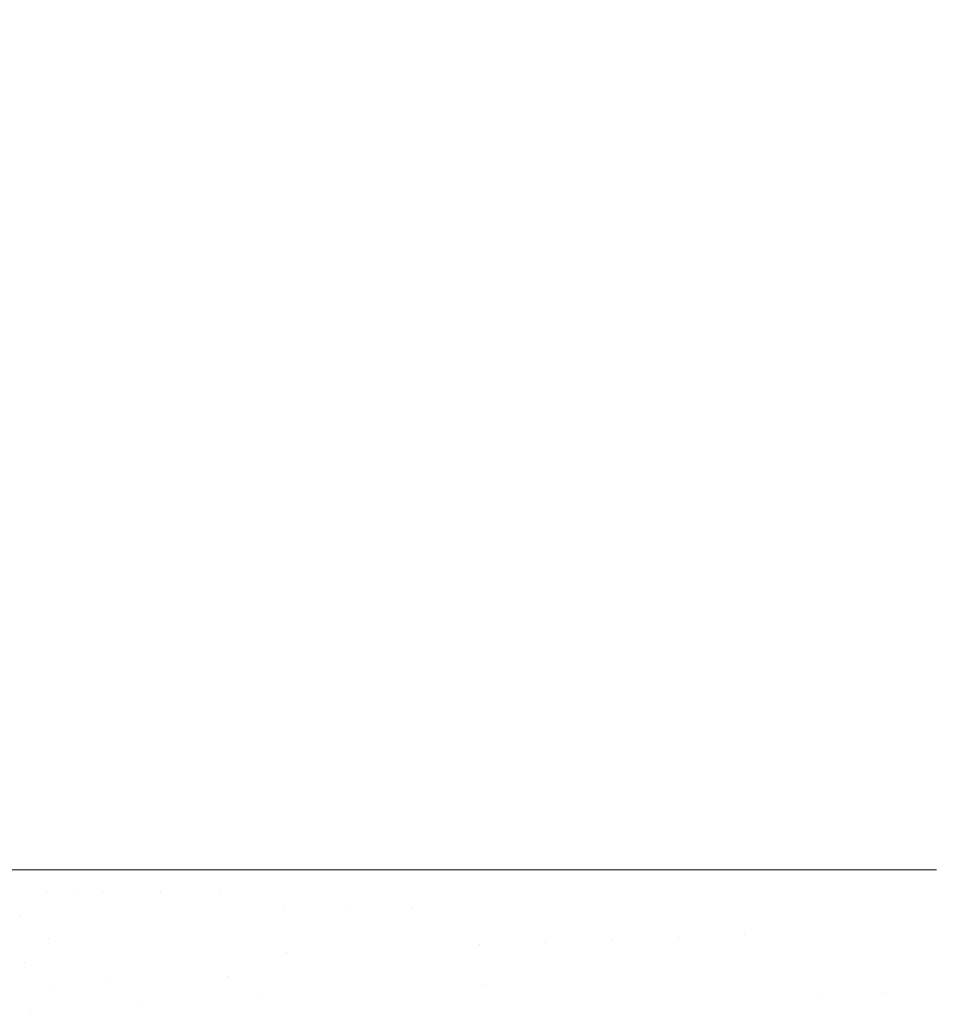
# Model space of a CAD drawing. Header units: centimetres. Extents: x -44.1 to 45.2, y 4.2 to 6.
# Tile 165 of 256: x -14.05 to -13.942, y 4.684 to 4.8. Entities that reach past the tile are written whole.
import ezdxf

# ---------------------------------------------------------------- set-up
doc = ezdxf.new("R2010")
doc.units = ezdxf.units.CM
doc.header["$LTSCALE"] = 2.54
doc.layers.add('Lucido design-1', color=7, linetype='Continuous')

# ---------------------------------------------------------------- blocks, each defined once
blk = doc.blocks.new('Gruppo-4-1')
at = {"color": 7, "linetype": 'Continuous', "lineweight": 9}
blk.add_3dface([(-43.92471, 5.90009, -2312.32217), (-43.92471, 4.30009, -2312.32217), (45.04021, 4.30009, -2312.32217), (45.04021, 5.90009, -2312.32217)], dxfattribs=at)
for points, invisible_edges in [([(-14.0547, 5.90009, -2312.75241), (-14.04934, 5.90009, -2312.74927), (-14.04934, 4.70009, -2312.74927), (-14.05001, 4.70009, -2312.74966)], 10), ([(-14.04682, 4.70009, -2312.74792), (-14.04934, 4.70009, -2312.74927), (-14.04934, 5.90009, -2312.74927), (-14.0451, 5.90009, -2312.74701)], 10), ([(-14.0451, 5.90009, -2312.74701), (-14.04351, 5.90009, -2312.74616), (-14.04351, 4.70009, -2312.74616), (-14.04682, 4.70009, -2312.74792)], 10), ([(-14.04024, 4.70009, -2312.74457), (-14.04351, 4.70009, -2312.74616), (-14.04351, 5.90009, -2312.74616), (-14.04182, 5.90009, -2312.74533)], 10), ([(-14.03718, 4.70009, -2312.74308), (-14.04024, 4.70009, -2312.74457), (-14.04182, 5.90009, -2312.74533), (-14.03851, 5.90009, -2312.74372)], 10), ([(-14.03851, 5.90009, -2312.74372), (-14.03718, 5.90009, -2312.74308), (-14.03718, 4.70009, -2312.74308)], 10), ([(-14.03718, 4.70009, -2312.74308), (-14.03718, 5.90009, -2312.74308), (-14.03516, 5.90009, -2312.7422)], 9), ([(-14.03516, 5.90009, -2312.7422), (-14.02983, 5.90009, -2312.73987), (-14.02983, 4.70009, -2312.73987), (-14.03718, 4.70009, -2312.74308)], 10), ([(-14.02983, 5.90009, -2312.73987), (-14.0224, 5.90009, -2312.73698), (-14.0224, 4.70009, -2312.73698), (-14.02632, 4.70009, -2312.73851)], 10), ([(-14.02632, 4.70009, -2312.73851), (-14.02983, 4.70009, -2312.73987), (-14.02983, 5.90009, -2312.73987)], 10), ([(-14.0224, 5.90009, -2312.73698), (-14.01444, 5.90009, -2312.73424), (-14.01444, 4.70009, -2312.73424), (-14.01904, 4.70009, -2312.73582)], 10), ([(-14.01904, 4.70009, -2312.73582), (-14.0224, 4.70009, -2312.73698), (-14.0224, 5.90009, -2312.73698)], 10), ([(-14.01444, 4.70009, -2312.73424), (-14.01444, 5.90009, -2312.73424), (-14.00593, 5.90009, -2312.73167), (-14.00593, 4.70009, -2312.73167)], 5), ([(-14.00593, 5.90009, -2312.73167), (-13.9969, 5.90009, -2312.72933), (-13.9969, 4.70009, -2312.72933), (-14.00401, 4.70009, -2312.73117)], 10), ([(-14.00401, 4.70009, -2312.73117), (-14.00593, 4.70009, -2312.73167), (-14.00593, 5.90009, -2312.73167)], 10), ([(-13.98739, 4.70009, -2312.72725), (-13.99632, 4.70009, -2312.7292), (-13.9969, 5.90009, -2312.72933), (-13.99464, 5.90009, -2312.72884)], 10), ([(-13.99632, 4.70009, -2312.7292), (-13.9969, 4.70009, -2312.72933), (-13.9969, 5.90009, -2312.72933)], 10), ([(-13.98739, 4.70009, -2312.72725), (-13.99464, 5.90009, -2312.72884), (-13.98805, 5.90009, -2312.7274)], 9), ([(-13.98805, 5.90009, -2312.7274), (-13.98739, 5.90009, -2312.72725), (-13.98739, 4.70009, -2312.72725)], 10), ([(-13.98739, 5.90009, -2312.72725), (-13.97743, 5.90009, -2312.72548), (-13.97743, 4.70009, -2312.72548), (-13.98074, 4.70009, -2312.72607)], 10), ([(-13.98074, 4.70009, -2312.72607), (-13.98739, 4.70009, -2312.72725), (-13.98739, 5.90009, -2312.72725)], 10), ([(-13.97743, 4.70009, -2312.72548), (-13.97743, 5.90009, -2312.72548), (-13.96709, 5.90009, -2312.72406), (-13.96709, 4.70009, -2312.72406)], 5), ([(-13.96709, 5.90009, -2312.72406), (-13.95738, 4.70009, -2312.72311), (-13.96513, 4.70009, -2312.72387)], 9), ([(-13.96709, 5.90009, -2312.72406), (-13.95645, 5.90009, -2312.72302), (-13.95645, 4.70009, -2312.72302), (-13.95738, 4.70009, -2312.72311)], 10), ([(-13.96513, 4.70009, -2312.72387), (-13.96709, 4.70009, -2312.72406), (-13.96709, 5.90009, -2312.72406)], 10), ([(-13.95645, 4.70009, -2312.72302), (-13.95645, 5.90009, -2312.72302), (-13.9456, 5.90009, -2312.72238), (-13.9456, 4.70009, -2312.72238)], 5), ([(-13.94212, 4.70009, -2312.72232), (-13.9456, 4.70009, -2312.72238), (-13.9456, 5.90009, -2312.72238), (-13.93997, 5.90009, -2312.72227)], 10), ([(-14.04987, 4.69473, -2312.74965), (-14.05298, 4.69467, -2312.75146), (-14.0547, 4.70009, -2312.75241), (-14.05001, 4.70009, -2312.74966)], 11), ([(-14.04987, 4.69473, -2312.74965), (-14.05001, 4.70009, -2312.74966), (-14.04934, 4.70009, -2312.74927)], 9), ([(-14.0468, 4.69746, -2312.7479), (-14.04987, 4.69473, -2312.74965), (-14.04934, 4.70009, -2312.74927)], 11), ([(-14.04934, 4.70009, -2312.74927), (-14.04682, 4.70009, -2312.74792), (-14.0468, 4.69746, -2312.7479)], 10), ([(-14.04682, 4.70009, -2312.74792), (-14.04351, 4.70009, -2312.74616), (-14.04354, 4.69749, -2312.74619)], 10), ([(-14.04354, 4.69749, -2312.74619), (-14.0468, 4.69746, -2312.7479), (-14.04682, 4.70009, -2312.74792)], 11), ([(-14.04022, 4.69752, -2312.74453), (-14.04354, 4.69749, -2312.74619), (-14.04351, 4.70009, -2312.74616)], 11), ([(-14.04351, 4.70009, -2312.74616), (-14.04024, 4.70009, -2312.74457), (-14.04022, 4.69752, -2312.74453)], 10), ([(-14.04022, 4.69752, -2312.74453), (-14.04024, 4.70009, -2312.74457), (-14.03718, 4.70009, -2312.74308)], 9), ([(-14.03338, 4.69759, -2312.74139), (-14.04022, 4.69752, -2312.74453), (-14.03718, 4.70009, -2312.74308)], 11), ([(-14.03718, 4.70009, -2312.74308), (-14.02983, 4.70009, -2312.73987), (-14.03338, 4.69759, -2312.74139)], 10), ([(-14.0263, 4.69765, -2312.73847), (-14.03338, 4.69759, -2312.74139), (-14.02983, 4.70009, -2312.73987)], 11), ([(-14.02983, 4.70009, -2312.73987), (-14.02632, 4.70009, -2312.73851), (-14.0263, 4.69765, -2312.73847)], 10), ([(-14.0263, 4.69765, -2312.73847), (-14.02632, 4.70009, -2312.73851), (-14.0224, 4.70009, -2312.73698)], 9), ([(-14.0224, 4.70009, -2312.73698), (-14.01892, 4.69532, -2312.73579), (-14.0263, 4.69765, -2312.73847)], 11), ([(-14.0224, 4.70009, -2312.73698), (-14.01904, 4.70009, -2312.73582), (-14.01892, 4.69532, -2312.73579)], 10), ([(-14.01892, 4.69532, -2312.73579), (-14.01904, 4.70009, -2312.73582), (-14.01444, 4.70009, -2312.73424)], 9), ([(-14.01444, 4.70009, -2312.73424), (-14.01148, 4.69546, -2312.73334), (-14.01892, 4.69532, -2312.73579)], 11), ([(-14.01148, 4.69546, -2312.73334), (-14.01444, 4.70009, -2312.73424), (-14.00593, 4.70009, -2312.73167)], 9), ([(-14.00593, 4.70009, -2312.73167), (-14.00389, 4.6956, -2312.73114), (-14.01148, 4.69546, -2312.73334)], 11), ([(-14.00593, 4.70009, -2312.73167), (-14.00401, 4.70009, -2312.73117), (-14.00389, 4.6956, -2312.73114)], 10), ([(-14.00389, 4.6956, -2312.73114), (-14.00401, 4.70009, -2312.73117), (-13.9969, 4.70009, -2312.72933)], 9), ([(-14.00389, 4.6956, -2312.73114), (-13.9969, 4.70009, -2312.72933), (-13.99585, 4.69127, -2312.72919)], 11), ([(-13.9969, 4.70009, -2312.72933), (-13.99632, 4.70009, -2312.7292), (-13.99585, 4.69127, -2312.72919)], 10), ([(-13.9881, 4.69157, -2312.72749), (-13.99585, 4.69127, -2312.72919), (-13.99632, 4.70009, -2312.7292), (-13.98739, 4.70009, -2312.72725)], 11), ([(-13.98031, 4.69187, -2312.72603), (-13.9881, 4.69157, -2312.72749), (-13.98739, 4.70009, -2312.72725)], 11), ([(-13.98739, 4.70009, -2312.72725), (-13.98074, 4.70009, -2312.72607), (-13.98031, 4.69187, -2312.72603)], 10), ([(-13.98031, 4.69187, -2312.72603), (-13.98074, 4.70009, -2312.72607), (-13.97743, 4.70009, -2312.72548)], 9), ([(-13.97743, 4.70009, -2312.72548), (-13.97251, 4.69217, -2312.72482), (-13.98031, 4.69187, -2312.72603)], 11), ([(-13.97251, 4.69217, -2312.72482), (-13.97743, 4.70009, -2312.72548), (-13.96709, 4.70009, -2312.72406)], 9), ([(-13.96709, 4.70009, -2312.72406), (-13.96473, 4.69247, -2312.72384), (-13.97251, 4.69217, -2312.72482)], 11), ([(-13.96709, 4.70009, -2312.72406), (-13.96513, 4.70009, -2312.72387), (-13.96473, 4.69247, -2312.72384)], 10), ([(-13.96473, 4.69247, -2312.72384), (-13.96513, 4.70009, -2312.72387), (-13.95738, 4.70009, -2312.72311)], 9), ([(-13.96473, 4.69247, -2312.72384), (-13.95738, 4.70009, -2312.72311), (-13.9557, 4.68501, -2312.72309)], 11), ([(-13.9557, 4.68501, -2312.72309), (-13.95738, 4.70009, -2312.72311), (-13.95645, 4.70009, -2312.72302)], 9), ([(-13.95645, 4.70009, -2312.72302), (-13.9456, 4.70009, -2312.72238), (-13.94809, 4.68562, -2312.72257)], 10), ([(-13.94809, 4.68562, -2312.72257), (-13.9557, 4.68501, -2312.72309), (-13.95645, 4.70009, -2312.72302)], 11), ([(-13.94057, 4.68622, -2312.72227), (-13.94809, 4.68562, -2312.72257), (-13.9456, 4.70009, -2312.72238)], 11), ([(-13.9456, 4.70009, -2312.72238), (-13.94212, 4.70009, -2312.72232), (-13.94057, 4.68622, -2312.72227)], 10), ([(-14.0468, 4.69746, -2312.7479), (-14.04669, 4.69479, -2312.7479), (-14.04987, 4.69473, -2312.74965)], 11), ([(-14.04344, 4.69485, -2312.74619), (-14.04669, 4.69479, -2312.7479), (-14.0468, 4.69746, -2312.7479), (-14.04354, 4.69749, -2312.74619)], 15), ([(-14.04354, 4.69749, -2312.74619), (-14.04022, 4.69752, -2312.74453), (-14.04011, 4.69491, -2312.74453), (-14.04344, 4.69485, -2312.74619)], 15), ([(-14.03338, 4.69759, -2312.74139), (-14.03327, 4.69504, -2312.74139), (-14.04011, 4.69491, -2312.74453), (-14.04022, 4.69752, -2312.74453)], 15), ([(-14.0263, 4.69765, -2312.73847), (-14.0262, 4.69518, -2312.73847), (-14.03327, 4.69504, -2312.74139), (-14.03338, 4.69759, -2312.74139)], 15), ([(-14.01892, 4.69532, -2312.73579), (-14.0262, 4.69518, -2312.73847), (-14.0263, 4.69765, -2312.73847)], 11), ([(-14.04943, 4.68921, -2312.74965), (-14.05253, 4.68909, -2312.75146), (-14.05298, 4.69467, -2312.75146), (-14.04987, 4.69473, -2312.74965)], 15), ([(-14.04987, 4.69473, -2312.74965), (-14.04669, 4.69479, -2312.7479), (-14.04651, 4.69208, -2312.7479)], 11), ([(-14.04651, 4.69208, -2312.7479), (-14.04943, 4.68921, -2312.74965), (-14.04987, 4.69473, -2312.74965)], 11), ([(-14.04326, 4.69217, -2312.74619), (-14.04651, 4.69208, -2312.7479), (-14.04669, 4.69479, -2312.7479), (-14.04344, 4.69485, -2312.74619)], 15), ([(-14.04344, 4.69485, -2312.74619), (-14.04011, 4.69491, -2312.74453), (-14.03994, 4.69227, -2312.74453), (-14.04326, 4.69217, -2312.74619)], 15), ([(-14.03994, 4.69227, -2312.74453), (-14.04011, 4.69491, -2312.74453), (-14.03327, 4.69504, -2312.74139), (-14.0331, 4.69246, -2312.74139)], 15), ([(-14.0331, 4.69246, -2312.74139), (-14.03327, 4.69504, -2312.74139), (-14.0262, 4.69518, -2312.73847), (-14.02603, 4.69267, -2312.73847)], 15), ([(-14.02603, 4.69267, -2312.73847), (-14.0262, 4.69518, -2312.73847), (-14.01892, 4.69532, -2312.73579)], 11), ([(-14.01892, 4.69532, -2312.73579), (-14.01853, 4.6904, -2312.73579), (-14.02579, 4.69012, -2312.73847), (-14.02603, 4.69267, -2312.73847)], 15), ([(-14.01148, 4.69546, -2312.73334), (-14.01109, 4.69068, -2312.73334), (-14.01853, 4.6904, -2312.73579), (-14.01892, 4.69532, -2312.73579)], 15), ([(-14.00389, 4.6956, -2312.73114), (-14.00352, 4.69098, -2312.73114), (-14.01109, 4.69068, -2312.73334), (-14.01148, 4.69546, -2312.73334)], 15), ([(-13.99585, 4.69127, -2312.72919), (-14.00352, 4.69098, -2312.73114), (-14.00389, 4.6956, -2312.73114)], 11), ([(-14.04326, 4.69217, -2312.74619), (-14.03994, 4.69227, -2312.74453), (-14.03968, 4.68958, -2312.74453), (-14.043, 4.68945, -2312.74619)], 15), ([(-14.0331, 4.69246, -2312.74139), (-14.03285, 4.68984, -2312.74139), (-14.03968, 4.68958, -2312.74453), (-14.03994, 4.69227, -2312.74453)], 15), ([(-14.02603, 4.69267, -2312.73847), (-14.02579, 4.69012, -2312.73847), (-14.03285, 4.68984, -2312.74139), (-14.0331, 4.69246, -2312.74139)], 15), ([(-13.97251, 4.69217, -2312.72482), (-13.96473, 4.69247, -2312.72384), (-13.96338, 4.6844, -2312.72384), (-13.97111, 4.68378, -2312.72482)], 15), ([(-13.9557, 4.68501, -2312.72309), (-13.96338, 4.6844, -2312.72384), (-13.96473, 4.69247, -2312.72384)], 11), ([(-14.04651, 4.69208, -2312.7479), (-14.04625, 4.68933, -2312.7479), (-14.04943, 4.68921, -2312.74965)], 11), ([(-14.043, 4.68945, -2312.74619), (-14.04625, 4.68933, -2312.7479), (-14.04651, 4.69208, -2312.7479), (-14.04326, 4.69217, -2312.74619)], 15), ([(-14.00287, 4.68621, -2312.73114), (-14.00352, 4.69098, -2312.73114), (-13.99585, 4.69127, -2312.72919), (-13.99522, 4.68666, -2312.72919)], 15), ([(-13.99522, 4.68666, -2312.72919), (-13.99585, 4.69127, -2312.72919), (-13.9881, 4.69157, -2312.72749)], 11), ([(-13.99522, 4.68666, -2312.72919), (-13.9881, 4.69157, -2312.72749), (-13.9866, 4.68254, -2312.72749)], 11), ([(-13.9881, 4.69157, -2312.72749), (-13.98031, 4.69187, -2312.72603), (-13.97886, 4.68316, -2312.72603), (-13.9866, 4.68254, -2312.72749)], 15), ([(-13.97111, 4.68378, -2312.72482), (-13.97886, 4.68316, -2312.72603), (-13.98031, 4.69187, -2312.72603), (-13.97251, 4.69217, -2312.72482)], 15), ([(-14.03253, 4.68719, -2312.74139), (-14.03285, 4.68984, -2312.74139), (-14.02579, 4.69012, -2312.73847), (-14.02548, 4.68753, -2312.73847)], 15), ([(-14.02548, 4.68753, -2312.73847), (-14.02579, 4.69012, -2312.73847), (-14.01853, 4.6904, -2312.73579)], 11), ([(-14.02548, 4.68753, -2312.73847), (-14.01853, 4.6904, -2312.73579), (-14.02148, 4.68512, -2312.7371)], 11), ([(-14.01853, 4.6904, -2312.73579), (-14.01784, 4.68533, -2312.73579), (-14.02148, 4.68512, -2312.7371)], 11), ([(-14.01784, 4.68533, -2312.73579), (-14.01853, 4.6904, -2312.73579), (-14.01109, 4.69068, -2312.73334), (-14.01042, 4.68577, -2312.73334)], 15), ([(-14.01042, 4.68577, -2312.73334), (-14.01109, 4.69068, -2312.73334), (-14.00352, 4.69098, -2312.73114), (-14.00287, 4.68621, -2312.73114)], 15), ([(-14.04865, 4.68352, -2312.74965), (-14.05174, 4.68334, -2312.75146), (-14.05253, 4.68909, -2312.75146), (-14.04943, 4.68921, -2312.74965)], 15), ([(-14.04943, 4.68921, -2312.74965), (-14.04625, 4.68933, -2312.7479), (-14.04591, 4.68654, -2312.7479)], 11), ([(-14.04591, 4.68654, -2312.7479), (-14.04865, 4.68352, -2312.74965), (-14.04943, 4.68921, -2312.74965)], 11), ([(-14.04266, 4.6867, -2312.74619), (-14.04591, 4.68654, -2312.7479), (-14.04625, 4.68933, -2312.7479), (-14.043, 4.68945, -2312.74619)], 15), ([(-14.043, 4.68945, -2312.74619), (-14.03968, 4.68958, -2312.74453), (-14.03935, 4.68686, -2312.74453), (-14.04266, 4.6867, -2312.74619)], 15), ([(-14.03935, 4.68686, -2312.74453), (-14.03968, 4.68958, -2312.74453), (-14.03285, 4.68984, -2312.74139), (-14.03253, 4.68719, -2312.74139)], 15), ([(-14.04591, 4.68654, -2312.7479), (-14.04548, 4.68371, -2312.7479), (-14.04865, 4.68352, -2312.74965)], 11), ([(-14.04224, 4.6839, -2312.74619), (-14.04548, 4.68371, -2312.7479), (-14.04591, 4.68654, -2312.7479), (-14.04266, 4.6867, -2312.74619)], 15), ([(-14.04266, 4.6867, -2312.74619), (-14.03935, 4.68686, -2312.74453), (-14.03893, 4.68409, -2312.74453), (-14.04224, 4.6839, -2312.74619)], 15), ([(-14.03935, 4.68686, -2312.74453), (-14.03253, 4.68719, -2312.74139), (-14.03556, 4.68429, -2312.74293)], 11), ([(-14.03556, 4.68429, -2312.74293), (-14.03893, 4.68409, -2312.74453), (-14.03935, 4.68686, -2312.74453)], 11), ([(-14.03253, 4.68719, -2312.74139), (-14.03212, 4.68449, -2312.74139), (-14.03556, 4.68429, -2312.74293)], 11), ([(-14.02548, 4.68753, -2312.73847), (-14.02508, 4.68491, -2312.73847), (-14.03212, 4.68449, -2312.74139), (-14.03253, 4.68719, -2312.74139)], 15), ([(-14.02148, 4.68512, -2312.7371), (-14.02508, 4.68491, -2312.73847), (-14.02548, 4.68753, -2312.73847)], 11), ([(-13.99522, 4.68666, -2312.72919), (-13.99429, 4.68193, -2312.72919), (-14.00192, 4.68132, -2312.73114), (-14.00287, 4.68621, -2312.73114)], 15), ([(-13.9866, 4.68254, -2312.72749), (-13.99429, 4.68193, -2312.72919), (-13.99522, 4.68666, -2312.72919)], 11), ([(-14.02148, 4.68512, -2312.7371), (-14.01784, 4.68533, -2312.73579), (-14.01682, 4.68013, -2312.73579), (-14.02045, 4.67984, -2312.7371)], 15), ([(-14.01042, 4.68577, -2312.73334), (-14.00944, 4.68072, -2312.73334), (-14.01682, 4.68013, -2312.73579), (-14.01784, 4.68533, -2312.73579)], 15), ([(-14.00287, 4.68621, -2312.73114), (-14.00192, 4.68132, -2312.73114), (-14.00944, 4.68072, -2312.73334), (-14.01042, 4.68577, -2312.73334)], 15), ([(-13.9557, 4.68501, -2312.72309), (-13.94809, 4.68562, -2312.72257), (-13.9424, 4.66957, -2312.72257), (-13.94977, 4.66829, -2312.72309)], 15), ([(-13.93512, 4.67084, -2312.72227), (-13.9424, 4.66957, -2312.72257), (-13.94809, 4.68562, -2312.72257), (-13.94057, 4.68622, -2312.72227)], 15), ([(-14.03506, 4.68152, -2312.74293), (-14.03843, 4.68129, -2312.74453), (-14.03893, 4.68409, -2312.74453), (-14.03556, 4.68429, -2312.74293)], 15), ([(-14.03556, 4.68429, -2312.74293), (-14.03212, 4.68449, -2312.74139), (-14.03163, 4.68176, -2312.74139), (-14.03506, 4.68152, -2312.74293)], 15), ([(-14.03163, 4.68176, -2312.74139), (-14.03212, 4.68449, -2312.74139), (-14.02508, 4.68491, -2312.73847), (-14.0246, 4.68225, -2312.73847)], 15), ([(-14.0246, 4.68225, -2312.73847), (-14.02508, 4.68491, -2312.73847), (-14.02148, 4.68512, -2312.7371)], 11), ([(-14.02148, 4.68512, -2312.7371), (-14.02045, 4.67984, -2312.7371), (-14.02404, 4.67955, -2312.73847), (-14.0246, 4.68225, -2312.73847)], 15), ([(-13.97111, 4.68378, -2312.72482), (-13.96338, 4.6844, -2312.72384), (-13.96094, 4.67589, -2312.72384), (-13.96858, 4.67494, -2312.72482)], 15), ([(-13.96094, 4.67589, -2312.72384), (-13.96338, 4.6844, -2312.72384), (-13.9557, 4.68501, -2312.72309)], 11), ([(-13.96094, 4.67589, -2312.72384), (-13.9557, 4.68501, -2312.72309), (-13.94977, 4.66829, -2312.72309)], 11)]:
    blk.add_3dface(points, dxfattribs=dict(at, invisible_edges=invisible_edges))
blk = doc.blocks.new('Gruppo-5-1')
at = {"color": 7}
blk.add_blockref('Gruppo-4-1', (0, 0), dxfattribs=at)

msp = doc.modelspace()

# ---------------------------------------------------------------- block references
at = {"layer": 'Lucido design-1', "color": 7}
msp.add_blockref('Gruppo-5-1', (0, 0), dxfattribs=at)

doc.saveas('drawing.dxf')
